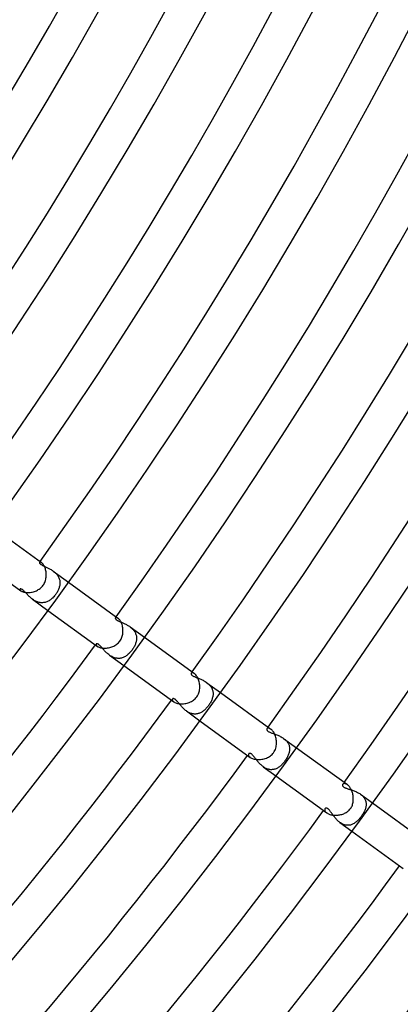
# Model space of a CAD drawing. Header units: millimetres. Extents: x -660 to 660, y -630 to 630.
# Tile 82 of 131: x 405 to 449, y -344 to -232. Entities that reach past the tile are written whole.
import ezdxf

# ---------------------------------------------------------------- set-up
doc = ezdxf.new("R2010")
doc.units = ezdxf.units.MM
doc.layers.add('HIDDEN', color=7, linetype='Continuous')
doc.layers.add('THICK', color=7, linetype='Continuous')

msp = doc.modelspace()

# ---------------------------------------------------------------- linework, layer by layer
at = {"layer": 'HIDDEN'}
for p, q in [((407.65, -293.82), (407.64, -293.84)), ((407.64, -293.84), (407.64, -293.85)), ((407.64, -293.85), (407.64, -293.87)), ((407.64, -293.87), (407.64, -293.89)), ((407.64, -293.89), (407.65, -293.91)), ((407.66, -293.81), (407.65, -293.82)), ((407.65, -293.91), (407.66, -293.93)), ((407.69, -293.8), (407.66, -293.81)), ((407.66, -293.93), (407.68, -293.96)), ((407.68, -293.96), (407.7, -293.98)), ((407.73, -293.8), (407.69, -293.8)), ((407.7, -293.98), (407.73, -294.01)), ((407.77, -293.81), (407.73, -293.8)), ((407.73, -294.01), (407.76, -294.04)), ((407.76, -294.04), (407.8, -294.07)), ((407.82, -293.83), (407.77, -293.81)), ((407.8, -294.07), (407.84, -294.1)), ((407.87, -293.86), (407.82, -293.83)), ((407.84, -294.1), (407.89, -294.13)), ((407.89, -294.13), (407.94, -294.16)), ((407.94, -294.16), (408, -294.19)), ((408, -294.19), (408.06, -294.22)), ((408.06, -294.22), (408.12, -294.25)), ((408.12, -294.25), (408.19, -294.28)), ((408.19, -294.28), (408.26, -294.31)), ((408.26, -294.31), (408.33, -294.35)), ((408.33, -294.35), (408.4, -294.38)), ((408.4, -294.38), (408.48, -294.42)), ((408.48, -294.42), (408.56, -294.46)), ((408.56, -294.46), (408.64, -294.5)), ((408.64, -294.5), (408.72, -294.54)), ((408.72, -294.54), (408.8, -294.58)), ((408.8, -294.58), (408.88, -294.63)), ((408.88, -294.63), (408.96, -294.67)), ((408.96, -294.67), (409.05, -294.72)), ((409.05, -294.72), (409.13, -294.78)), ((409.13, -294.78), (409.21, -294.83)), ((409.21, -294.83), (409.28, -294.89)), ((409.21, -294.83), (410.94, -296.09)), ((409.28, -294.89), (409.36, -294.95)), ((409.36, -294.95), (409.43, -295.02)), ((409.43, -295.02), (409.5, -295.09)), ((409.5, -295.09), (409.57, -295.16)), ((409.57, -295.16), (409.63, -295.23)), ((409.63, -295.23), (409.69, -295.3)), ((409.69, -295.3), (409.74, -295.38)), ((409.74, -295.38), (409.79, -295.46)), ((409.79, -295.46), (409.83, -295.54)), ((409.83, -295.54), (409.87, -295.62)), ((409.87, -295.62), (409.9, -295.71)), ((409.9, -295.71), (409.93, -295.79)), ((409.93, -295.79), (409.95, -295.88)), ((409.95, -295.88), (409.97, -295.97)), ((409.97, -295.97), (409.98, -296.05)), ((409.98, -296.32), (409.97, -296.4)), ((409.98, -296.05), (409.98, -296.14)), ((409.98, -296.14), (409.98, -296.23)), ((409.98, -296.23), (409.98, -296.32)), ((405.41, -296.9), (405.4, -296.92)), ((405.4, -296.92), (405.4, -296.95)), ((405.4, -296.95), (405.41, -296.98)), ((405.42, -296.89), (405.41, -296.9)), ((405.41, -296.98), (405.44, -297.02)), ((405.44, -296.88), (405.42, -296.89)), ((405.47, -296.87), (405.44, -296.88)), ((405.44, -297.02), (405.47, -297.06)), ((405.49, -296.87), (405.47, -296.87)), ((405.47, -297.06), (405.52, -297.1)), ((405.52, -296.88), (405.49, -296.87)), ((405.56, -296.89), (405.52, -296.88)), ((405.6, -296.91), (405.56, -296.89)), ((405.64, -296.93), (405.6, -296.91)), ((405.68, -296.96), (405.64, -296.93)), ((405.73, -297), (405.68, -296.96)), ((405.78, -297.04), (405.73, -297)), ((405.83, -297.09), (405.78, -297.04)), ((405.89, -297.14), (405.83, -297.09)), ((405.94, -297.2), (405.89, -297.14)), ((406, -297.26), (405.94, -297.2)), ((406.06, -297.32), (406, -297.26)), ((406.12, -297.38), (406.06, -297.32)), ((406.18, -297.45), (406.12, -297.38)), ((406.25, -297.52), (406.18, -297.45)), ((409.55, -297.43), (409.49, -297.51)), ((409.6, -297.35), (409.55, -297.43)), ((409.65, -297.27), (409.6, -297.35)), ((409.7, -297.19), (409.65, -297.27)), ((409.74, -297.1), (409.7, -297.19)), ((409.78, -297.02), (409.74, -297.1)), ((409.82, -296.93), (409.78, -297.02)), ((409.86, -296.84), (409.82, -296.93)), ((409.89, -296.76), (409.86, -296.84)), ((409.91, -296.67), (409.89, -296.76)), ((409.94, -296.58), (409.91, -296.67)), ((409.96, -296.49), (409.94, -296.58)), ((409.97, -296.4), (409.96, -296.49)), ((406.31, -297.59), (406.25, -297.52)), ((406.38, -297.66), (406.31, -297.59)), ((406.45, -297.73), (406.38, -297.66)), ((406.53, -297.8), (406.45, -297.73)), ((406.61, -297.87), (406.53, -297.8)), ((406.69, -297.94), (406.61, -297.87)), ((406.77, -298), (406.69, -297.94)), ((406.85, -298.07), (406.77, -298)), ((406.94, -298.13), (406.85, -298.07)), ((406.85, -298.07), (408.59, -299.33)), ((407.03, -298.19), (406.94, -298.13)), ((407.12, -298.24), (407.03, -298.19)), ((407.22, -298.29), (407.12, -298.24)), ((407.31, -298.33), (407.22, -298.29)), ((407.41, -298.37), (407.31, -298.33)), ((407.5, -298.4), (407.41, -298.37)), ((407.6, -298.43), (407.5, -298.4)), ((407.7, -298.45), (407.6, -298.43)), ((407.8, -298.46), (407.7, -298.45)), ((407.9, -298.46), (407.8, -298.46)), ((408, -298.46), (407.9, -298.46)), ((408.09, -298.45), (408, -298.46)), ((408.19, -298.44), (408.09, -298.45)), ((408.28, -298.42), (408.19, -298.44)), ((408.38, -298.39), (408.28, -298.42)), ((408.47, -298.36), (408.38, -298.39)), ((408.56, -298.32), (408.47, -298.36)), ((408.64, -298.28), (408.56, -298.32)), ((408.73, -298.23), (408.64, -298.28)), ((408.82, -298.18), (408.73, -298.23)), ((408.9, -298.12), (408.82, -298.18)), ((408.98, -298.06), (408.9, -298.12)), ((409.06, -297.99), (408.98, -298.06)), ((409.14, -297.92), (409.06, -297.99)), ((409.21, -297.84), (409.14, -297.92)), ((409.28, -297.77), (409.21, -297.84)), ((409.36, -297.68), (409.28, -297.77)), ((409.42, -297.6), (409.36, -297.68)), ((409.49, -297.51), (409.42, -297.6)), ((416.32, -300.17), (416.31, -300.19)), ((416.31, -300.19), (416.31, -300.21)), ((416.31, -300.21), (416.31, -300.23)), ((416.31, -300.23), (416.31, -300.25)), ((416.31, -300.25), (416.32, -300.28)), ((416.34, -300.15), (416.32, -300.17)), ((416.32, -300.28), (416.34, -300.3)), ((416.37, -300.14), (416.34, -300.15)), ((416.34, -300.3), (416.36, -300.33)), ((416.36, -300.33), (416.39, -300.36)), ((416.41, -300.13), (416.37, -300.14)), ((416.39, -300.36), (416.42, -300.39)), ((416.45, -300.14), (416.41, -300.13)), ((416.42, -300.39), (416.46, -300.42)), ((416.5, -300.15), (416.45, -300.14)), ((416.46, -300.42), (416.5, -300.45)), ((416.56, -300.18), (416.5, -300.15)), ((416.5, -300.45), (416.55, -300.48)), ((416.55, -300.48), (416.61, -300.52)), ((416.61, -300.22), (416.56, -300.18)), ((416.61, -300.52), (416.67, -300.55)), ((416.67, -300.55), (416.73, -300.58)), ((416.73, -300.58), (416.8, -300.61)), ((416.8, -300.61), (416.87, -300.64)), ((416.87, -300.64), (416.94, -300.67)), ((416.94, -300.67), (417.02, -300.7)), ((417.02, -300.7), (417.09, -300.74)), ((417.09, -300.74), (417.17, -300.77)), ((417.17, -300.77), (417.25, -300.81)), ((417.25, -300.81), (417.33, -300.85)), ((417.33, -300.85), (417.42, -300.88)), ((417.42, -300.88), (417.5, -300.92)), ((417.5, -300.92), (417.59, -300.97)), ((417.59, -300.97), (417.67, -301.01)), ((417.67, -301.01), (417.75, -301.06)), ((417.75, -301.06), (417.84, -301.11)), ((417.84, -301.11), (417.92, -301.16)), ((417.92, -301.16), (418, -301.22)), ((418, -301.22), (418.07, -301.28)), ((418, -301.22), (419.64, -302.41)), ((418.07, -301.28), (418.15, -301.34)), ((418.15, -301.34), (418.22, -301.4)), ((418.22, -301.4), (418.29, -301.47)), ((418.29, -301.47), (418.35, -301.54)), ((418.35, -301.54), (418.41, -301.61)), ((418.41, -301.61), (418.47, -301.69)), ((418.47, -301.69), (418.52, -301.76)), ((418.52, -301.76), (418.57, -301.84)), ((418.57, -301.84), (418.61, -301.92)), ((418.61, -301.92), (418.64, -302)), ((418.64, -303.11), (418.61, -303.2)), ((418.64, -302), (418.67, -302.08)), ((418.67, -303.03), (418.64, -303.11)), ((418.67, -302.08), (418.7, -302.17)), ((418.69, -302.94), (418.67, -303.03)), ((418.71, -302.85), (418.69, -302.94)), ((418.7, -302.17), (418.72, -302.25)), ((418.72, -302.77), (418.71, -302.85)), ((418.72, -302.25), (418.73, -302.34)), ((418.73, -302.68), (418.72, -302.77)), ((418.73, -302.34), (418.74, -302.42)), ((418.74, -302.59), (418.73, -302.68)), ((418.74, -302.42), (418.74, -302.51)), ((418.74, -302.51), (418.74, -302.59)), ((414.12, -303.21), (414.11, -303.25)), ((414.11, -303.25), (414.12, -303.28)), ((414.13, -303.19), (414.12, -303.21)), ((414.12, -303.28), (414.14, -303.32)), ((414.14, -303.17), (414.13, -303.19)), ((414.16, -303.16), (414.14, -303.17)), ((414.14, -303.32), (414.17, -303.36)), ((414.19, -303.16), (414.16, -303.16)), ((414.17, -303.36), (414.21, -303.41)), ((414.22, -303.15), (414.19, -303.16)), ((414.21, -303.41), (414.26, -303.45)), ((414.25, -303.16), (414.22, -303.15)), ((414.29, -303.17), (414.25, -303.16)), ((414.34, -303.19), (414.29, -303.17)), ((414.39, -303.22), (414.34, -303.19)), ((414.44, -303.26), (414.39, -303.22)), ((414.49, -303.31), (414.44, -303.26)), ((414.55, -303.36), (414.49, -303.31)), ((414.6, -303.41), (414.55, -303.36)), ((414.66, -303.47), (414.6, -303.41)), ((414.72, -303.53), (414.66, -303.47)), ((414.77, -303.59), (414.72, -303.53)), ((414.83, -303.66), (414.77, -303.59)), ((414.89, -303.73), (414.83, -303.66)), ((414.96, -303.8), (414.89, -303.73)), ((415.02, -303.88), (414.96, -303.8)), ((415.09, -303.95), (415.02, -303.88)), ((415.16, -304.03), (415.09, -303.95)), ((415.24, -304.1), (415.16, -304.03)), ((415.31, -304.18), (415.24, -304.1)), ((415.39, -304.25), (415.31, -304.18)), ((415.47, -304.32), (415.39, -304.25)), ((417.95, -304.21), (417.88, -304.28)), ((418.03, -304.13), (417.95, -304.21)), ((418.1, -304.04), (418.03, -304.13)), ((418.17, -303.95), (418.1, -304.04)), ((418.24, -303.87), (418.17, -303.95)), ((418.29, -303.79), (418.24, -303.87)), ((418.35, -303.7), (418.29, -303.79)), ((418.4, -303.62), (418.35, -303.7)), ((418.45, -303.54), (418.4, -303.62)), ((418.49, -303.45), (418.45, -303.54)), ((418.53, -303.37), (418.49, -303.45)), ((418.57, -303.28), (418.53, -303.37)), ((418.61, -303.2), (418.57, -303.28)), ((415.56, -304.39), (415.47, -304.32)), ((415.65, -304.46), (415.56, -304.39)), ((415.74, -304.52), (415.65, -304.46)), ((415.65, -304.46), (417.29, -305.65)), ((415.83, -304.58), (415.74, -304.52)), ((415.92, -304.63), (415.83, -304.58)), ((416.02, -304.68), (415.92, -304.63)), ((416.12, -304.72), (416.02, -304.68)), ((416.22, -304.76), (416.12, -304.72)), ((416.32, -304.79), (416.22, -304.76)), ((416.42, -304.81), (416.32, -304.79)), ((416.52, -304.82), (416.42, -304.81)), ((416.62, -304.83), (416.52, -304.82)), ((416.72, -304.83), (416.62, -304.83)), ((416.82, -304.83), (416.72, -304.83)), ((416.92, -304.81), (416.82, -304.83)), ((417.01, -304.79), (416.92, -304.81)), ((417.1, -304.77), (417.01, -304.79)), ((417.2, -304.73), (417.1, -304.77)), ((417.29, -304.7), (417.2, -304.73)), ((417.38, -304.65), (417.29, -304.7)), ((417.47, -304.6), (417.38, -304.65)), ((417.55, -304.55), (417.47, -304.6)), ((417.63, -304.49), (417.55, -304.55)), ((417.72, -304.42), (417.63, -304.49)), ((417.8, -304.36), (417.72, -304.42)), ((417.88, -304.28), (417.8, -304.36)), ((425.02, -306.5), (424.99, -306.52)), ((425.05, -306.48), (425.02, -306.5)), ((425.09, -306.47), (425.05, -306.48)), ((425.13, -306.47), (425.09, -306.47)), ((425.18, -306.48), (425.13, -306.47)), ((425.24, -306.5), (425.18, -306.48)), ((425.3, -306.53), (425.24, -306.5)), ((424.99, -306.52), (424.98, -306.54)), ((424.98, -306.54), (424.98, -306.57)), ((424.98, -306.57), (424.98, -306.6)), ((424.98, -306.6), (424.98, -306.63)), ((424.98, -306.63), (425, -306.66)), ((425, -306.66), (425.02, -306.69)), ((425.02, -306.69), (425.04, -306.72)), ((425.04, -306.72), (425.08, -306.76)), ((425.08, -306.76), (425.12, -306.79)), ((425.12, -306.79), (425.17, -306.82)), ((425.17, -306.82), (425.23, -306.86)), ((425.23, -306.86), (425.29, -306.89)), ((425.29, -306.89), (425.36, -306.92)), ((425.36, -306.57), (425.3, -306.53)), ((425.36, -306.92), (425.43, -306.95)), ((425.43, -306.95), (425.5, -306.98)), ((425.5, -306.98), (425.57, -307.02)), ((425.57, -307.02), (425.65, -307.05)), ((425.65, -307.05), (425.73, -307.08)), ((425.73, -307.08), (425.82, -307.11)), ((425.82, -307.11), (425.9, -307.14)), ((425.9, -307.14), (425.99, -307.18)), ((425.99, -307.18), (426.08, -307.22)), ((426.08, -307.22), (426.17, -307.26)), ((426.17, -307.26), (426.26, -307.3)), ((426.26, -307.3), (426.35, -307.34)), ((426.35, -307.34), (426.44, -307.39)), ((426.44, -307.39), (426.53, -307.44)), ((426.53, -307.44), (426.61, -307.49)), ((426.61, -307.49), (426.7, -307.55)), ((426.7, -307.55), (426.79, -307.61)), ((426.79, -307.61), (426.87, -307.67)), ((426.79, -307.61), (428.33, -308.73)), ((426.87, -307.67), (426.95, -307.74)), ((426.95, -307.74), (427.03, -307.81)), ((427.03, -307.81), (427.1, -307.88)), ((427.1, -307.88), (427.17, -307.96)), ((427.17, -307.96), (427.23, -308.04)), ((427.23, -308.04), (427.28, -308.12)), ((427.28, -308.12), (427.33, -308.2)), ((427.33, -308.2), (427.38, -308.29)), ((427.38, -308.29), (427.41, -308.38)), ((427.41, -308.38), (427.44, -308.47)), ((427.44, -308.47), (427.47, -308.56)), ((427.47, -308.56), (427.48, -308.65)), ((427.48, -308.65), (427.49, -308.74)), ((427.49, -308.74), (427.5, -308.83)), ((422.84, -309.5), (422.83, -309.54)), ((422.83, -309.54), (422.83, -309.58)), ((422.83, -309.58), (422.85, -309.62)), ((422.85, -309.47), (422.84, -309.5)), ((422.87, -309.46), (422.85, -309.47)), ((422.85, -309.62), (422.87, -309.66)), ((422.89, -309.44), (422.87, -309.46)), ((422.87, -309.66), (422.9, -309.71)), ((422.91, -309.43), (422.89, -309.44)), ((422.9, -309.71), (422.95, -309.76)), ((422.94, -309.43), (422.91, -309.43)), ((422.97, -309.43), (422.94, -309.43)), ((422.95, -309.76), (423.01, -309.8)), ((423.01, -309.44), (422.97, -309.43)), ((423.05, -309.45), (423.01, -309.44)), ((423.1, -309.48), (423.05, -309.45)), ((423.15, -309.51), (423.1, -309.48)), ((423.2, -309.55), (423.15, -309.51)), ((423.25, -309.6), (423.2, -309.55)), ((423.31, -309.66), (423.25, -309.6)), ((423.36, -309.71), (423.31, -309.66)), ((423.42, -309.78), (423.36, -309.71)), ((423.47, -309.84), (423.42, -309.78)), ((423.53, -309.9), (423.47, -309.84)), ((427.21, -309.86), (427.16, -309.95)), ((427.26, -309.76), (427.21, -309.86)), ((427.3, -309.67), (427.26, -309.76)), ((427.34, -309.58), (427.3, -309.67)), ((427.38, -309.48), (427.34, -309.58)), ((427.41, -309.39), (427.38, -309.48)), ((427.44, -309.3), (427.41, -309.39)), ((427.46, -309.2), (427.44, -309.3)), ((427.48, -309.11), (427.46, -309.2)), ((427.49, -309.02), (427.48, -309.11)), ((427.5, -308.92), (427.49, -309.02)), ((427.5, -308.83), (427.5, -308.92)), ((423.58, -309.97), (423.53, -309.9)), ((423.64, -310.04), (423.58, -309.97)), ((423.7, -310.12), (423.64, -310.04)), ((423.76, -310.19), (423.7, -310.12)), ((423.83, -310.27), (423.76, -310.19)), ((423.89, -310.34), (423.83, -310.27)), ((423.96, -310.42), (423.89, -310.34)), ((424.04, -310.49), (423.96, -310.42)), ((424.11, -310.57), (424.04, -310.49)), ((424.19, -310.64), (424.11, -310.57)), ((424.27, -310.71), (424.19, -310.64)), ((424.35, -310.78), (424.27, -310.71)), ((424.44, -310.84), (424.35, -310.78)), ((424.52, -310.9), (424.44, -310.84)), ((424.44, -310.84), (425.98, -311.97)), ((424.61, -310.96), (424.52, -310.9)), ((424.69, -311.01), (424.61, -310.96)), ((424.79, -311.05), (424.69, -311.01)), ((426.12, -311.02), (426.04, -311.06)), ((426.2, -310.97), (426.12, -311.02)), ((426.28, -310.92), (426.2, -310.97)), ((426.36, -310.86), (426.28, -310.92)), ((426.43, -310.8), (426.36, -310.86)), ((426.51, -310.74), (426.43, -310.8)), ((426.58, -310.68), (426.51, -310.74)), ((426.65, -310.61), (426.58, -310.68)), ((426.72, -310.53), (426.65, -310.61)), ((426.79, -310.46), (426.72, -310.53)), ((426.85, -310.38), (426.79, -310.46)), ((426.92, -310.3), (426.85, -310.38)), ((426.98, -310.22), (426.92, -310.3)), ((427.04, -310.13), (426.98, -310.22)), ((427.1, -310.04), (427.04, -310.13)), ((427.16, -309.95), (427.1, -310.04)), ((424.88, -311.09), (424.79, -311.05)), ((424.97, -311.12), (424.88, -311.09)), ((425.06, -311.15), (424.97, -311.12)), ((425.15, -311.17), (425.06, -311.15)), ((425.25, -311.19), (425.15, -311.17)), ((425.34, -311.2), (425.25, -311.19)), ((425.43, -311.2), (425.34, -311.2)), ((425.52, -311.2), (425.43, -311.2)), ((425.61, -311.19), (425.52, -311.2)), ((425.7, -311.17), (425.61, -311.19)), ((425.79, -311.15), (425.7, -311.17)), ((425.87, -311.13), (425.79, -311.15)), ((425.96, -311.09), (425.87, -311.13)), ((426.04, -311.06), (425.96, -311.09)), ((433.65, -312.9), (433.64, -312.92)), ((433.64, -312.92), (433.64, -312.94)), ((433.64, -312.94), (433.64, -312.97)), ((433.64, -312.97), (433.64, -312.99)), ((433.64, -312.99), (433.65, -313.02)), ((433.66, -312.88), (433.65, -312.9)), ((433.65, -313.02), (433.67, -313.05)), ((433.69, -312.85), (433.66, -312.88)), ((433.67, -313.05), (433.69, -313.08)), ((433.72, -312.83), (433.69, -312.85)), ((433.69, -313.08), (433.72, -313.12)), ((433.76, -312.82), (433.72, -312.83)), ((433.72, -313.12), (433.76, -313.15)), ((433.81, -312.81), (433.76, -312.82)), ((433.76, -313.15), (433.81, -313.18)), ((433.86, -312.82), (433.81, -312.81)), ((433.81, -313.18), (433.86, -313.22)), ((433.91, -312.83), (433.86, -312.82)), ((433.86, -313.22), (433.92, -313.25)), ((433.97, -312.85), (433.91, -312.83)), ((433.92, -313.25), (433.99, -313.28)), ((434.04, -312.88), (433.97, -312.85)), ((434.11, -312.92), (434.04, -312.88)), ((433.99, -313.28), (434.06, -313.31)), ((434.06, -313.31), (434.14, -313.34)), ((434.14, -313.34), (434.22, -313.37)), ((434.22, -313.37), (434.31, -313.4)), ((434.31, -313.4), (434.4, -313.44)), ((434.4, -313.44), (434.49, -313.47)), ((434.49, -313.47), (434.59, -313.5)), ((434.59, -313.5), (434.69, -313.54)), ((434.69, -313.54), (434.79, -313.58)), ((434.79, -313.58), (434.89, -313.62)), ((434.89, -313.62), (434.99, -313.66)), ((434.99, -313.66), (435.09, -313.71)), ((435.09, -313.71), (435.19, -313.76)), ((435.19, -313.76), (435.29, -313.81)), ((435.29, -313.81), (435.39, -313.87)), ((435.39, -313.87), (435.48, -313.93)), ((435.48, -313.93), (435.57, -313.99)), ((435.57, -313.99), (435.66, -314.06)), ((435.57, -313.99), (437.03, -315.05)), ((435.66, -314.06), (435.74, -314.13)), ((435.74, -314.13), (435.82, -314.2)), ((435.82, -314.2), (435.89, -314.28)), ((435.89, -314.28), (435.96, -314.36)), ((435.96, -314.36), (436.02, -314.44)), ((436.02, -314.44), (436.07, -314.52)), ((436.07, -314.52), (436.12, -314.61)), ((436.12, -314.61), (436.16, -314.7)), ((436.16, -314.7), (436.19, -314.78)), ((436.19, -314.78), (436.22, -314.87)), ((436.22, -315.52), (436.2, -315.61)), ((436.22, -314.87), (436.24, -314.97)), ((436.24, -315.43), (436.22, -315.52)), ((436.24, -314.97), (436.25, -315.06)), ((436.25, -315.33), (436.24, -315.43)), ((436.25, -315.06), (436.25, -315.15)), ((436.25, -315.15), (436.25, -315.24)), ((436.25, -315.24), (436.25, -315.33)), ((431.56, -315.79), (431.55, -315.83)), ((431.55, -315.83), (431.55, -315.88)), ((431.55, -315.88), (431.56, -315.93)), ((431.58, -315.75), (431.56, -315.79)), ((431.56, -315.93), (431.59, -315.99)), ((431.59, -315.73), (431.58, -315.75)), ((431.61, -315.72), (431.59, -315.73)), ((431.59, -315.99), (431.63, -316.05)), ((431.64, -315.71), (431.61, -315.72)), ((431.63, -316.05), (431.69, -316.1)), ((431.66, -315.7), (431.64, -315.71)), ((431.69, -315.7), (431.66, -315.7)), ((431.73, -315.7), (431.69, -315.7)), ((431.69, -316.1), (431.75, -316.16)), ((431.76, -315.71), (431.73, -315.7)), ((431.8, -315.73), (431.76, -315.71)), ((431.84, -315.75), (431.8, -315.73)), ((431.88, -315.77), (431.84, -315.75)), ((431.92, -315.8), (431.88, -315.77)), ((431.96, -315.84), (431.92, -315.8)), ((432.01, -315.89), (431.96, -315.84)), ((432.06, -315.94), (432.01, -315.89)), ((432.1, -315.99), (432.06, -315.94)), ((432.15, -316.05), (432.1, -315.99)), ((432.2, -316.11), (432.15, -316.05)), ((432.25, -316.17), (432.2, -316.11)), ((432.3, -316.24), (432.25, -316.17)), ((432.35, -316.31), (432.3, -316.24)), ((432.41, -316.38), (432.35, -316.31)), ((432.46, -316.45), (432.41, -316.38)), ((432.52, -316.52), (432.46, -316.45)), ((432.58, -316.6), (432.52, -316.52)), ((432.64, -316.67), (432.58, -316.6)), ((435.72, -316.57), (435.65, -316.65)), ((435.79, -316.47), (435.72, -316.57)), ((435.85, -316.37), (435.79, -316.47)), ((435.91, -316.27), (435.85, -316.37)), ((435.97, -316.17), (435.91, -316.27)), ((436.02, -316.08), (435.97, -316.17)), ((436.06, -315.98), (436.02, -316.08)), ((436.1, -315.89), (436.06, -315.98)), ((436.14, -315.8), (436.1, -315.89)), ((436.17, -315.7), (436.14, -315.8)), ((436.2, -315.61), (436.17, -315.7)), ((432.7, -316.74), (432.64, -316.67)), ((432.77, -316.82), (432.7, -316.74)), ((432.84, -316.89), (432.77, -316.82)), ((432.91, -316.96), (432.84, -316.89)), ((432.98, -317.03), (432.91, -316.96)), ((433.06, -317.1), (432.98, -317.03)), ((433.14, -317.16), (433.06, -317.1)), ((433.22, -317.22), (433.14, -317.16)), ((433.3, -317.28), (433.22, -317.22)), ((433.22, -317.23), (434.68, -318.29)), ((433.39, -317.33), (433.3, -317.28)), ((433.47, -317.38), (433.39, -317.33)), ((433.56, -317.43), (433.47, -317.38)), ((433.65, -317.46), (433.56, -317.43)), ((433.74, -317.5), (433.65, -317.46)), ((433.83, -317.52), (433.74, -317.5)), ((433.91, -317.54), (433.83, -317.52)), ((434, -317.56), (433.91, -317.54)), ((434.09, -317.57), (434, -317.56)), ((434.18, -317.57), (434.09, -317.57)), ((434.27, -317.56), (434.18, -317.57)), ((434.36, -317.55), (434.27, -317.56)), ((434.44, -317.54), (434.36, -317.55)), ((434.53, -317.52), (434.44, -317.54)), ((434.61, -317.49), (434.53, -317.52)), ((434.7, -317.46), (434.61, -317.49)), ((434.78, -317.42), (434.7, -317.46)), ((434.86, -317.38), (434.78, -317.42)), ((434.93, -317.33), (434.86, -317.38)), ((435.01, -317.28), (434.93, -317.33)), ((435.09, -317.23), (435.01, -317.28)), ((435.16, -317.17), (435.09, -317.23)), ((435.24, -317.11), (435.16, -317.17)), ((435.31, -317.04), (435.24, -317.11)), ((435.38, -316.97), (435.31, -317.04)), ((435.45, -316.89), (435.38, -316.97)), ((435.52, -316.82), (435.45, -316.89)), ((435.59, -316.74), (435.52, -316.82)), ((435.65, -316.65), (435.59, -316.74)), ((442.31, -319.27), (442.3, -319.29)), ((442.3, -319.29), (442.3, -319.32)), ((442.3, -319.32), (442.3, -319.34)), ((442.3, -319.34), (442.3, -319.37)), ((442.3, -319.37), (442.31, -319.4)), ((442.33, -319.24), (442.31, -319.27)), ((442.31, -319.4), (442.33, -319.44)), ((442.35, -319.22), (442.33, -319.24)), ((442.33, -319.44), (442.35, -319.47)), ((442.38, -319.2), (442.35, -319.22)), ((442.35, -319.47), (442.38, -319.5)), ((442.41, -319.18), (442.38, -319.2)), ((442.38, -319.5), (442.41, -319.53)), ((442.45, -319.17), (442.41, -319.18)), ((442.41, -319.53), (442.45, -319.56)), ((442.49, -319.16), (442.45, -319.17)), ((442.45, -319.56), (442.5, -319.59)), ((442.53, -319.16), (442.49, -319.16)), ((442.5, -319.59), (442.56, -319.62)), ((442.58, -319.16), (442.53, -319.16)), ((442.56, -319.62), (442.62, -319.65)), ((442.63, -319.17), (442.58, -319.16)), ((442.62, -319.65), (442.68, -319.68)), ((442.68, -319.19), (442.63, -319.17)), ((442.74, -319.21), (442.68, -319.19)), ((442.68, -319.68), (442.75, -319.7)), ((442.8, -319.24), (442.74, -319.21)), ((442.75, -319.7), (442.83, -319.73)), ((442.86, -319.28), (442.8, -319.24)), ((442.83, -319.73), (442.9, -319.75)), ((442.9, -319.75), (442.99, -319.78)), ((442.99, -319.78), (443.07, -319.81)), ((443.07, -319.81), (443.16, -319.83)), ((443.16, -319.83), (443.25, -319.86)), ((443.25, -319.86), (443.34, -319.89)), ((443.34, -319.89), (443.43, -319.92)), ((443.43, -319.92), (443.53, -319.95)), ((443.53, -319.95), (443.62, -319.99)), ((443.62, -319.99), (443.72, -320.03)), ((443.72, -320.03), (443.81, -320.07)), ((443.81, -320.07), (443.91, -320.11)), ((443.91, -320.11), (444, -320.16)), ((444, -320.16), (444.09, -320.2)), ((444.09, -320.2), (444.18, -320.26)), ((444.18, -320.26), (444.27, -320.31)), ((444.27, -320.31), (444.35, -320.37)), ((444.35, -320.37), (444.44, -320.43)), ((444.36, -320.37), (445.73, -321.37)), ((444.44, -320.43), (444.51, -320.5)), ((444.51, -320.5), (444.59, -320.57)), ((444.59, -320.57), (444.65, -320.64)), ((444.65, -320.64), (444.72, -320.71)), ((444.72, -320.71), (444.77, -320.79)), ((444.77, -320.79), (444.82, -320.87)), ((444.82, -320.87), (444.87, -320.95)), ((444.87, -320.95), (444.91, -321.03)), ((444.91, -321.03), (444.94, -321.11)), ((444.94, -321.11), (444.96, -321.19)), ((440.28, -322.09), (440.27, -322.13)), ((440.27, -322.13), (440.27, -322.16)), ((440.27, -322.16), (440.27, -322.21)), ((440.27, -322.21), (440.28, -322.25)), ((440.29, -322.06), (440.28, -322.09)), ((440.28, -322.25), (440.3, -322.29)), ((440.3, -322.03), (440.29, -322.06)), ((440.32, -322.01), (440.3, -322.03)), ((440.35, -321.99), (440.32, -322.01)), ((440.37, -321.97), (440.35, -321.99)), ((440.4, -321.96), (440.37, -321.97)), ((440.43, -321.96), (440.4, -321.96)), ((440.47, -321.96), (440.43, -321.96)), ((440.51, -321.97), (440.47, -321.96)), ((440.54, -321.98), (440.51, -321.97)), ((440.58, -322), (440.54, -321.98)), ((440.62, -322.03), (440.58, -322)), ((440.67, -322.06), (440.62, -322.03)), ((440.71, -322.1), (440.67, -322.06)), ((440.76, -322.15), (440.71, -322.1)), ((440.8, -322.2), (440.76, -322.15)), ((440.85, -322.26), (440.8, -322.2)), ((440.89, -322.32), (440.85, -322.26)), ((444.85, -322.23), (444.81, -322.31)), ((444.89, -322.14), (444.85, -322.23)), ((444.92, -322.05), (444.89, -322.14)), ((444.94, -321.97), (444.92, -322.05)), ((444.97, -321.88), (444.94, -321.97)), ((444.96, -321.19), (444.98, -321.28)), ((444.98, -321.79), (444.97, -321.88)), ((444.98, -321.28), (445, -321.36)), ((445, -321.71), (444.98, -321.79)), ((445, -321.36), (445.01, -321.45)), ((445.01, -321.62), (445, -321.71)), ((445.01, -321.45), (445.01, -321.53)), ((445.01, -321.53), (445.01, -321.62)), ((440.3, -322.29), (440.33, -322.34)), ((440.33, -322.34), (440.36, -322.38)), ((440.36, -322.38), (440.4, -322.43)), ((440.4, -322.43), (440.45, -322.47)), ((440.45, -322.47), (440.5, -322.52)), ((440.94, -322.38), (440.89, -322.32)), ((440.99, -322.45), (440.94, -322.38)), ((441.04, -322.52), (440.99, -322.45)), ((441.09, -322.59), (441.04, -322.52)), ((441.14, -322.66), (441.09, -322.59)), ((441.19, -322.74), (441.14, -322.66)), ((441.25, -322.81), (441.19, -322.74)), ((441.31, -322.89), (441.25, -322.81)), ((441.37, -322.97), (441.31, -322.89)), ((441.43, -323.04), (441.37, -322.97)), ((441.49, -323.12), (441.43, -323.04)), ((441.56, -323.2), (441.49, -323.12)), ((441.63, -323.27), (441.56, -323.2)), ((441.7, -323.34), (441.63, -323.27)), ((441.77, -323.41), (441.7, -323.34)), ((444.06, -323.38), (443.99, -323.45)), ((444.12, -323.31), (444.06, -323.38)), ((444.19, -323.24), (444.12, -323.31)), ((444.26, -323.16), (444.19, -323.24)), ((444.33, -323.08), (444.26, -323.16)), ((444.39, -323), (444.33, -323.08)), ((444.45, -322.91), (444.39, -323)), ((444.51, -322.83), (444.45, -322.91)), ((444.57, -322.75), (444.51, -322.83)), ((444.62, -322.66), (444.57, -322.75)), ((444.68, -322.57), (444.62, -322.66)), ((444.72, -322.49), (444.68, -322.57)), ((444.77, -322.4), (444.72, -322.49)), ((444.81, -322.31), (444.77, -322.4)), ((441.85, -323.48), (441.77, -323.41)), ((441.92, -323.55), (441.85, -323.48)), ((442, -323.61), (441.92, -323.55)), ((442.09, -323.66), (442, -323.61)), ((442, -323.61), (443.38, -324.6)), ((442.17, -323.72), (442.09, -323.66)), ((442.26, -323.76), (442.17, -323.72)), ((442.34, -323.81), (442.26, -323.76)), ((442.43, -323.84), (442.34, -323.81)), ((442.52, -323.87), (442.43, -323.84)), ((442.61, -323.9), (442.52, -323.87)), ((442.7, -323.92), (442.61, -323.9)), ((442.79, -323.93), (442.7, -323.92)), ((442.88, -323.93), (442.79, -323.93)), ((442.96, -323.93), (442.88, -323.93)), ((443.05, -323.93), (442.96, -323.93)), ((443.13, -323.91), (443.05, -323.93)), ((443.22, -323.9), (443.13, -323.91)), ((443.3, -323.87), (443.22, -323.9)), ((443.38, -323.84), (443.3, -323.87)), ((443.46, -323.81), (443.38, -323.84)), ((443.54, -323.77), (443.46, -323.81)), ((443.62, -323.73), (443.54, -323.77)), ((443.69, -323.68), (443.62, -323.73)), ((443.77, -323.63), (443.69, -323.68)), ((443.84, -323.57), (443.77, -323.63)), ((443.91, -323.51), (443.84, -323.57)), ((443.99, -323.45), (443.91, -323.51))]:
    msp.add_line(p, q, dxfattribs=at)
at = {"layer": 'THICK'}
for p, q in [((402.24, -289.77), (407.87, -293.86)), ((399.89, -293.01), (405.52, -297.1)), ((407.92, -293.9), (407.87, -293.86)), ((407.96, -293.94), (407.92, -293.9)), ((408.01, -294), (407.96, -293.94)), ((408.06, -294.06), (408.01, -294)), ((408.11, -294.13), (408.06, -294.06)), ((408.15, -294.21), (408.11, -294.13)), ((408.2, -294.29), (408.15, -294.21)), ((408.24, -294.38), (408.2, -294.29)), ((408.28, -294.48), (408.24, -294.38)), ((408.31, -294.59), (408.28, -294.48)), ((408.34, -294.7), (408.31, -294.59)), ((408.37, -294.81), (408.34, -294.7)), ((408.39, -294.93), (408.37, -294.81)), ((408.4, -295.05), (408.39, -294.93)), ((408.41, -295.17), (408.4, -295.05)), ((408.41, -295.29), (408.41, -295.17)), ((408.05, -296.46), (408.12, -296.36)), ((408.12, -296.36), (408.18, -296.25)), ((408.18, -296.25), (408.24, -296.14)), ((408.24, -296.14), (408.28, -296.02)), ((408.28, -296.02), (408.32, -295.9)), ((408.32, -295.9), (408.36, -295.78)), ((408.36, -295.78), (408.38, -295.66)), ((408.38, -295.66), (408.4, -295.54)), ((408.4, -295.54), (408.41, -295.41)), ((408.41, -295.41), (408.41, -295.29)), ((410.94, -296.09), (416.61, -300.22)), ((405.52, -297.1), (405.57, -297.13)), ((405.57, -297.13), (405.63, -297.16)), ((405.63, -297.16), (405.69, -297.19)), ((405.69, -297.19), (405.77, -297.22)), ((405.77, -297.22), (405.85, -297.24)), ((405.85, -297.24), (405.94, -297.26)), ((405.94, -297.26), (406.04, -297.28)), ((406.04, -297.28), (406.14, -297.29)), ((406.14, -297.29), (406.25, -297.3)), ((406.25, -297.3), (406.36, -297.3)), ((406.36, -297.3), (406.47, -297.29)), ((406.47, -297.29), (406.59, -297.28)), ((406.59, -297.28), (406.71, -297.26)), ((406.71, -297.26), (406.82, -297.24)), ((406.82, -297.24), (406.94, -297.21)), ((406.94, -297.21), (407.06, -297.17)), ((407.06, -297.17), (407.17, -297.13)), ((407.17, -297.13), (407.29, -297.08)), ((407.29, -297.08), (407.4, -297.02)), ((407.4, -297.02), (407.5, -296.96)), ((407.5, -296.96), (407.61, -296.89)), ((407.61, -296.89), (407.71, -296.82)), ((407.71, -296.82), (407.8, -296.74)), ((407.8, -296.74), (407.89, -296.65)), ((407.89, -296.65), (407.97, -296.56)), ((407.97, -296.56), (408.05, -296.46)), ((408.59, -299.33), (414.26, -303.45)), ((416.66, -300.26), (416.61, -300.22)), ((416.71, -300.3), (416.66, -300.26)), ((416.77, -300.36), (416.71, -300.3)), ((416.82, -300.43), (416.77, -300.36)), ((416.87, -300.5), (416.82, -300.43)), ((416.92, -300.58), (416.87, -300.5)), ((416.97, -300.67), (416.92, -300.58)), ((417.01, -300.77), (416.97, -300.67)), ((417.05, -300.87), (417.01, -300.77)), ((417.09, -300.97), (417.05, -300.87)), ((417.12, -301.09), (417.09, -300.97)), ((417.14, -301.2), (417.12, -301.09)), ((417.16, -301.32), (417.14, -301.2)), ((417.18, -301.44), (417.16, -301.32)), ((417.16, -302.05), (417.18, -301.93)), ((417.19, -301.56), (417.18, -301.44)), ((417.18, -301.93), (417.19, -301.81)), ((417.19, -301.68), (417.19, -301.56)), ((417.19, -301.81), (417.19, -301.68)), ((416.58, -303.13), (416.67, -303.05)), ((416.67, -303.05), (416.76, -302.95)), ((416.76, -302.95), (416.84, -302.85)), ((416.84, -302.85), (416.91, -302.75)), ((416.91, -302.75), (416.97, -302.64)), ((416.97, -302.64), (417.02, -302.53)), ((417.02, -302.53), (417.07, -302.41)), ((417.07, -302.41), (417.11, -302.29)), ((417.11, -302.29), (417.14, -302.17)), ((417.14, -302.17), (417.16, -302.05)), ((419.64, -302.41), (425.36, -306.57)), ((414.26, -303.45), (414.32, -303.49)), ((414.32, -303.49), (414.38, -303.52)), ((414.38, -303.52), (414.46, -303.56)), ((414.46, -303.56), (414.54, -303.59)), ((414.54, -303.59), (414.63, -303.61)), ((414.63, -303.61), (414.73, -303.63)), ((414.73, -303.63), (414.84, -303.65)), ((414.84, -303.65), (414.95, -303.66)), ((414.95, -303.66), (415.06, -303.67)), ((415.06, -303.67), (415.18, -303.66)), ((415.18, -303.66), (415.3, -303.66)), ((415.3, -303.66), (415.42, -303.64)), ((415.42, -303.64), (415.55, -303.62)), ((415.55, -303.62), (415.67, -303.6)), ((415.67, -303.6), (415.79, -303.56)), ((415.79, -303.56), (415.91, -303.52)), ((415.91, -303.52), (416.03, -303.47)), ((416.03, -303.47), (416.15, -303.42)), ((416.15, -303.42), (416.26, -303.36)), ((416.26, -303.36), (416.37, -303.29)), ((416.37, -303.29), (416.48, -303.22)), ((416.48, -303.22), (416.58, -303.13)), ((417.29, -305.65), (423.01, -309.8)), ((425.42, -306.61), (425.36, -306.57)), ((425.47, -306.67), (425.42, -306.61)), ((425.53, -306.73), (425.47, -306.67)), ((425.59, -306.81), (425.53, -306.73)), ((425.65, -306.89), (425.59, -306.81)), ((425.7, -306.98), (425.65, -306.89)), ((425.75, -307.08), (425.7, -306.98)), ((425.8, -307.18), (425.75, -307.08)), ((425.84, -307.29), (425.8, -307.18)), ((425.87, -307.41), (425.84, -307.29)), ((425.91, -307.53), (425.87, -307.41)), ((425.93, -307.65), (425.91, -307.53)), ((425.86, -308.78), (425.9, -308.66)), ((425.9, -308.66), (425.93, -308.54)), ((425.95, -307.77), (425.93, -307.65)), ((425.93, -308.54), (425.95, -308.41)), ((425.97, -307.9), (425.95, -307.77)), ((425.95, -308.41), (425.97, -308.28)), ((425.97, -308.03), (425.97, -307.9)), ((425.97, -308.15), (425.97, -308.03)), ((425.97, -308.28), (425.97, -308.15)), ((428.33, -308.73), (434.11, -312.92)), ((423.01, -309.8), (423.07, -309.85)), ((423.07, -309.85), (423.14, -309.89)), ((423.14, -309.89), (423.23, -309.92)), ((424.65, -309.92), (424.78, -309.87)), ((424.78, -309.87), (424.9, -309.82)), ((424.9, -309.82), (425.02, -309.76)), ((425.02, -309.76), (425.14, -309.69)), ((425.14, -309.69), (425.25, -309.62)), ((425.25, -309.62), (425.35, -309.53)), ((425.35, -309.53), (425.45, -309.44)), ((425.45, -309.44), (425.54, -309.34)), ((425.54, -309.34), (425.63, -309.24)), ((425.63, -309.24), (425.7, -309.13)), ((425.7, -309.13), (425.76, -309.02)), ((425.76, -309.02), (425.82, -308.9)), ((425.82, -308.9), (425.86, -308.78)), ((423.23, -309.92), (423.32, -309.95)), ((423.32, -309.95), (423.42, -309.98)), ((423.42, -309.98), (423.52, -310.01)), ((423.52, -310.01), (423.64, -310.02)), ((423.64, -310.02), (423.76, -310.03)), ((423.76, -310.03), (423.88, -310.04)), ((423.88, -310.04), (424.01, -310.03)), ((424.01, -310.03), (424.13, -310.03)), ((424.13, -310.03), (424.26, -310.01)), ((424.26, -310.01), (424.39, -309.99)), ((424.39, -309.99), (424.52, -309.96)), ((424.52, -309.96), (424.65, -309.92)), ((425.98, -311.97), (431.75, -316.16)), ((434.17, -312.98), (434.11, -312.92)), ((434.24, -313.04), (434.17, -312.98)), ((434.3, -313.11), (434.24, -313.04)), ((434.37, -313.2), (434.3, -313.11)), ((434.43, -313.29), (434.37, -313.2)), ((434.49, -313.39), (434.43, -313.29)), ((434.54, -313.5), (434.49, -313.39)), ((434.59, -313.62), (434.54, -313.5)), ((434.63, -313.74), (434.59, -313.62)), ((434.67, -313.87), (434.63, -313.74)), ((434.7, -314), (434.67, -313.87)), ((434.73, -314.14), (434.7, -314)), ((434.75, -314.28), (434.73, -314.14)), ((434.76, -314.42), (434.75, -314.28)), ((434.42, -315.62), (434.5, -315.5)), ((434.5, -315.5), (434.57, -315.38)), ((434.57, -315.38), (434.63, -315.25)), ((434.63, -315.25), (434.67, -315.11)), ((434.67, -315.11), (434.71, -314.97)), ((434.71, -314.97), (434.73, -314.84)), ((434.73, -314.84), (434.75, -314.7)), ((434.75, -314.7), (434.76, -314.56)), ((434.76, -314.56), (434.76, -314.42)), ((437.03, -315.05), (442.86, -319.28)), ((431.75, -316.16), (431.82, -316.21)), ((431.82, -316.21), (431.9, -316.25)), ((431.9, -316.25), (431.99, -316.29)), ((431.99, -316.29), (432.09, -316.32)), ((432.09, -316.32), (432.2, -316.35)), ((432.2, -316.35), (432.31, -316.38)), ((432.31, -316.38), (432.43, -316.39)), ((432.43, -316.39), (432.55, -316.41)), ((432.55, -316.41), (432.68, -316.41)), ((432.68, -316.41), (432.81, -316.41)), ((432.81, -316.41), (432.94, -316.4)), ((432.94, -316.4), (433.07, -316.38)), ((433.07, -316.38), (433.2, -316.36)), ((433.2, -316.36), (433.33, -316.33)), ((433.33, -316.33), (433.46, -316.29)), ((433.46, -316.29), (433.59, -316.25)), ((433.59, -316.25), (433.71, -316.19)), ((433.71, -316.19), (433.83, -316.14)), ((433.83, -316.14), (433.94, -316.07)), ((433.94, -316.07), (434.05, -315.99)), ((434.05, -315.99), (434.15, -315.91)), ((434.15, -315.91), (434.25, -315.82)), ((434.25, -315.82), (434.34, -315.73)), ((434.34, -315.73), (434.42, -315.62)), ((434.68, -318.29), (440.5, -322.52)), ((442.91, -319.33), (442.86, -319.28)), ((442.97, -319.38), (442.91, -319.33)), ((443.02, -319.43), (442.97, -319.38)), ((443.08, -319.5), (443.02, -319.43)), ((443.13, -319.57), (443.08, -319.5)), ((443.19, -319.65), (443.13, -319.57)), ((443.23, -319.73), (443.19, -319.65)), ((443.28, -319.82), (443.23, -319.73)), ((443.33, -319.91), (443.28, -319.82)), ((443.37, -320), (443.33, -319.91)), ((443.4, -320.1), (443.37, -320)), ((443.44, -320.2), (443.4, -320.1)), ((443.47, -320.31), (443.44, -320.2)), ((443.49, -320.42), (443.47, -320.31)), ((443.51, -320.52), (443.49, -320.42)), ((443.53, -320.63), (443.51, -320.52)), ((443.54, -320.74), (443.53, -320.63)), ((443.53, -321.19), (443.54, -321.08)), ((443.54, -320.86), (443.54, -320.74)), ((443.54, -320.97), (443.54, -320.86)), ((443.54, -321.08), (443.54, -320.97)), ((442.91, -322.33), (443, -322.26)), ((443, -322.26), (443.08, -322.19)), ((443.08, -322.19), (443.15, -322.1)), ((443.15, -322.1), (443.22, -322.02)), ((443.22, -322.02), (443.28, -321.92)), ((443.28, -321.92), (443.34, -321.83)), ((443.34, -321.83), (443.39, -321.73)), ((443.39, -321.73), (443.43, -321.62)), ((443.43, -321.62), (443.46, -321.52)), ((443.46, -321.52), (443.49, -321.41)), ((443.49, -321.41), (443.51, -321.3)), ((443.51, -321.3), (443.53, -321.19)), ((445.73, -321.37), (451.61, -325.64)), ((440.5, -322.52), (440.57, -322.56)), ((440.57, -322.56), (440.63, -322.6)), ((440.63, -322.6), (440.71, -322.63)), ((440.71, -322.63), (440.79, -322.66)), ((440.79, -322.66), (440.87, -322.69)), ((440.87, -322.69), (440.96, -322.72)), ((440.96, -322.72), (441.06, -322.74)), ((441.06, -322.74), (441.16, -322.76)), ((441.16, -322.76), (441.26, -322.77)), ((441.26, -322.77), (441.36, -322.78)), ((441.36, -322.78), (441.47, -322.79)), ((441.47, -322.79), (441.58, -322.78)), ((441.58, -322.78), (441.69, -322.78)), ((441.69, -322.78), (441.79, -322.77)), ((441.79, -322.77), (441.9, -322.75)), ((441.9, -322.75), (442.01, -322.73)), ((442.01, -322.73), (442.12, -322.71)), ((442.12, -322.71), (442.23, -322.68)), ((442.23, -322.68), (442.33, -322.65)), ((442.33, -322.65), (442.44, -322.61)), ((442.44, -322.61), (442.54, -322.56)), ((442.54, -322.56), (442.64, -322.51)), ((442.64, -322.51), (442.73, -322.46)), ((442.73, -322.46), (442.83, -322.4)), ((442.83, -322.4), (442.91, -322.33)), ((443.38, -324.6), (449.26, -328.88))]:
    msp.add_line(p, q, dxfattribs=at)
for radius, start, end in [(592.5, 179.99998, 0), (581.75, 179.99998, 0), (571, 180, 0), (560.25, 180, 0), (549.5, 180, 0), (538.75, 180, 0), (528, 180, 0), (517.25, 180, 0), (506.5, 180, 0), (495.75, 180, 0), (485, 180, 0), (474.25, 180, 0), (463.5, 180, 0), (452.75, 180, 0), (442, 180, 0), (431.25, 180, 0), (420.5, 180, 0), (409.75, 180, 0), (405.75, 324.2798, 359.7202), (416.5, 324.2741, 359.7259), (427.25, 324.2681, 359.732), (438, 324.2616, 359.7384), (448.75, 324.2548, 359.7451), (459.5, 324.2494, 359.7506), (470.25, 324.2437, 359.7563), (481, 324.2383, 359.7618), (491.75, 324.2331, 359.767), (502.5, 324.2281, 359.772), (513.25, 324.2233, 359.7767), (524, 324.2187, 359.7813), (534.75, 324.2143, 359.7857), (545.5, 324.2101, 359.79), (513.25, 288.2233, 323.7767), (524, 288.2187, 323.7813), (534.75, 288.2143, 323.7857), (545.5, 288.21, 323.7899), (556.25, 288.206, 323.794), (567, 288.2021, 323.7979), (577.75, 288.19836, 323.80167)]:
    msp.add_arc((0, 0), radius, start, end, dxfattribs=at)

doc.saveas('drawing.dxf')
